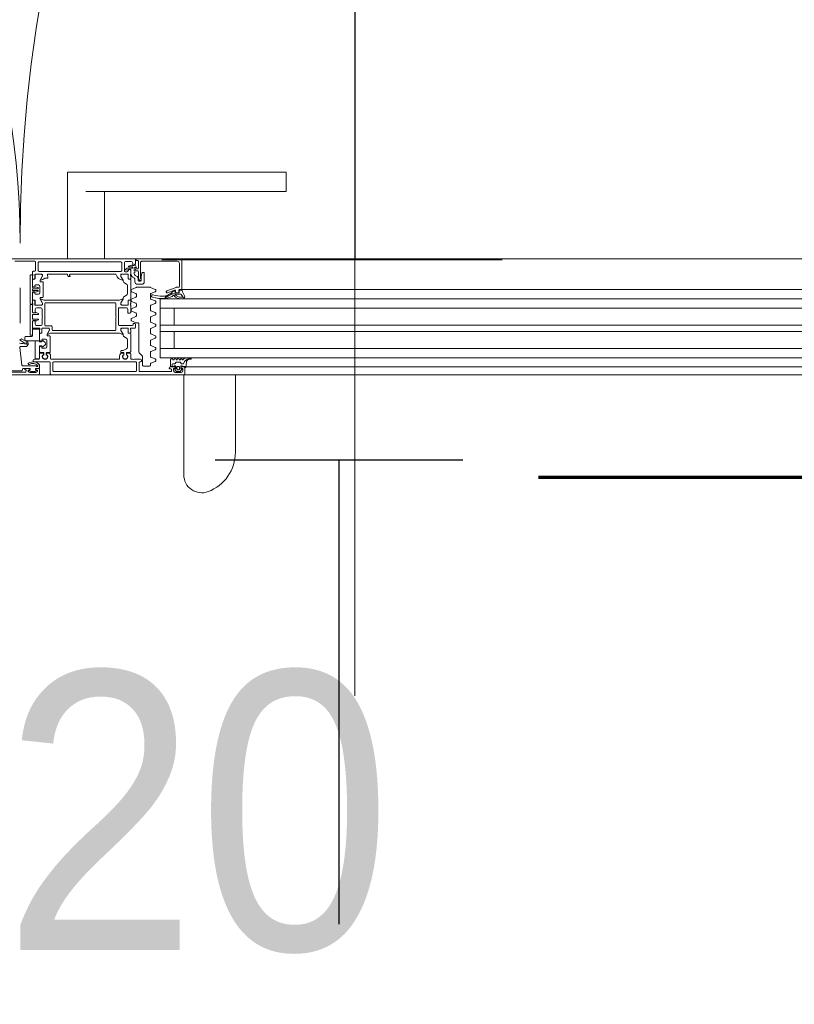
# Model space of a CAD drawing. Header units: centimetres. Extents: x -1631 to 21770, y -8842 to 3590.
# Tile 62 of 133: x 392 to 442, y 972 to 1035. Entities that reach past the tile are written whole.
import ezdxf

# ---------------------------------------------------------------- set-up
doc = ezdxf.new("R2010")
doc.units = ezdxf.units.CM
doc.linetypes.add('Dash', pattern=[60, 30, -30])
doc.linetypes.add('Długa kreska', pattern=[142.875, 95.25, -47.625])
for name, color, linetype, lineweight in [('A-DETL', 90, 'Continuous', 9), ('A-DETL-GENF', 92, 'Continuous', 9), ('A-DOOR', 31, 'Continuous', 13), ('A-DOOR-HDLN', 31, 'Dash', 9), ('A-DOOR-IDEN', 31, 'Continuous', 13), ('G-ANNO-TEXT', 231, 'Continuous', 13)]:
    doc.layers.add(name, color=color, linetype=linetype, lineweight=lineweight)
doc.styles.add('Arial', font='arial.ttf', dxfattribs={"width": 0.9, "height": 18})

# ---------------------------------------------------------------- blocks, each defined once
blk = doc.blocks.new('Schueco_FWS_ADS-75-SimplySmart_inw_Family-02 - FWS SI insert unit 90-2368450-6_piętro IV __13_80 m_ - stan projektowany')
at = {"layer": 'A-DETL-GENF'}
for p, q in [((74.6, 0.9), (-74.6, 0.9)), ((-54.5, 0.4), (7.65, 0.4)), ((-54.5, -0.2), (7.65, -0.2)), ((-54.5, -0.8), (7.65, -0.8)), ((-54.5, -1.9), (7.65, -1.9)), ((-54.5, -2.3), (7.65, -2.3)), ((-54.5, -3.4), (7.65, -3.4)), ((-54.5, -4), (7.65, -4)), ((7.65, -4.6), (-59.08, -4.6)), ((-75.5, -6.6), (75.5, -6.6))]:
    blk.add_line(p, q, dxfattribs=at)
at = {"layer": 'A-DOOR'}
for p, q in [((11.067, 0.9), (11.067, 7.373)), ((7.733, 5.916), (7.733, 0.9)), ((11.05, 0.9), (5.85, 0.9)), ((11, 0.45), (11, 0.85)), ((11.05, 0.9), (19.65, 0.9)), ((11.209, 0.581), (11.313, 0.685)), ((11.63, 0.75), (11.23, 0.75)), ((11.348, 0.7), (11.512, 0.7)), ((11.547, 0.685), (11.651, 0.581)), ((11.86, 0.65), (11.86, 0.57)), ((13.91, 0.7), (11.91, 0.7)), ((13.96, 0.12), (13.96, 0.65)), ((14.13, 0.65), (14.13, 0.12)), ((19.48, 0.7), (14.18, 0.7)), ((19.53, 0.12), (19.53, 0.65)), ((19.7, 0.85), (19.7, 0.12)), ((20.4, 0.85), (20.4, 0.55)), ((32.25, 0.9), (20.45, 0.9)), ((20.63, 0.75), (21.03, 0.75)), ((21.31, 0.73), (22.6, 0.73)), ((21.55, 0.645), (22.4, 0.645)), ((10.928, 0.4), (5.85, 0.4)), ((10.903, 0.103), (10.93, 0.41)), ((11.18, 0.4), (11.05, 0.4)), ((11.189, 0.2), (11.124, 0.2)), ((11.24, 0.53), (11.23, 0.53)), ((11.273, 0.105), (11.232, 0.175)), ((11.27, 0.37), (11.27, 0.5)), ((11.54, 0.08), (11.316, 0.08)), ((11.35, 0.53), (11.35, 0.42)), ((11.46, 0.58), (11.4, 0.58)), ((11.4, 0.37), (11.46, 0.37)), ((11.51, 0.42), (11.51, 0.53)), ((11.623, 0.175), (11.583, 0.105)), ((11.59, 0.5), (11.59, 0.37)), ((11.63, 0.53), (11.62, 0.53)), ((11.778, 0.2), (11.667, 0.2)), ((11.96, 0.4), (11.68, 0.4)), ((11.69, 0.37), (11.9, 0.37)), ((11.828, 0.37), (11.828, 0.25)), ((11.91, 0.52), (11.96, 0.52)), ((12.01, 0.47), (12.01, 0.45)), ((12.911, 0.038), (13.199, 0.157)), ((13.23, 0.203), (13.23, 0.3)), ((13.28, 0.35), (13.68, 0.35)), ((13.73, 0.3), (13.73, -0.259)), ((13.81, -0.05), (13.81, 0.02)), ((13.86, 0.07), (13.91, 0.07)), ((14.18, 0.07), (19.48, 0.07)), ((19.75, 0.07), (20.75, 0.07)), ((20.4, 0.27), (20.4, 0.45)), ((20.45, 0.5), (20.58, 0.5)), ((20.63, 0.62), (20.58, 0.62)), ((21.497, 0.32), (20.657, 0.32)), ((20.8, 0.02), (20.8, -0.05)), ((21.08, 0.62), (21.03, 0.62)), ((21.08, 0.5), (21.29, 0.5)), ((21.5, 0.55), (21.5, 0.595)), ((21.667, -0.869), (21.547, 0.275)), ((10.626, -0.158), (10.599, -0.172)), ((10.616, -0.101), (10.742, -0.076)), ((10.891, -0.18), (10.624, -0.18)), ((11.19, -0.14), (11.19, -0.1)), ((11.291, -0.09), (11.269, -0.15)), ((11.391, -0.15), (11.369, -0.09)), ((11.491, -0.09), (11.469, -0.15)), ((11.591, -0.15), (11.569, -0.09)), ((11.691, -0.09), (11.669, -0.15)), ((11.791, -0.15), (11.769, -0.09)), ((12.88, -0.002), (12.88, -0.078)), ((13.199, -0.237), (12.911, -0.118)), ((12.911, -0.712), (13.199, -0.593)), ((13.23, -0.547), (13.23, -0.283)), ((13.759, -0.329), (13.951, -0.521)), ((14.26, -0.1), (13.86, -0.1)), ((13.98, -0.591), (13.98, -2.4)), ((14.45, -0.1), (14.36, -0.1)), ((14.5, -0.45), (14.5, -0.15)), ((14.5, -1.729), (14.5, -0.61)), ((14.546, -0.561), (14.762, -0.542)), ((14.74, -0.5), (14.55, -0.5)), ((14.704, -0.37), (14.737, -0.37)), ((14.76, -0.36), (14.724, -0.36)), ((14.767, -0.403), (14.76, -0.482)), ((14.78, -0.522), (14.78, -0.38)), ((14.94, -0.38), (14.94, -0.505)), ((14.959, -0.482), (14.953, -0.403)), ((14.996, -0.36), (14.96, -0.36)), ((14.96, -0.525), (15.11, -0.525)), ((15.02, -0.5), (14.979, -0.5)), ((14.982, -0.37), (15.016, -0.37)), ((15.13, -0.545), (15.13, -0.635)), ((15.22, -0.15), (15.22, -0.3)), ((19.63, -0.1), (15.27, -0.1)), ((19.68, -0.3), (19.68, -0.15)), ((19.72, -0.545), (19.72, -1.585)), ((19.94, -0.525), (19.74, -0.525)), ((19.92, -0.5), (19.88, -0.5)), ((19.884, -0.37), (19.917, -0.37)), ((19.904, -0.36), (19.94, -0.36)), ((19.947, -0.403), (19.94, -0.482)), ((19.96, -0.38), (19.96, -0.505)), ((20.12, -0.522), (20.12, -0.38)), ((20.139, -0.482), (20.133, -0.403)), ((20.382, -0.563), (20.138, -0.542)), ((20.14, -0.36), (20.176, -0.36)), ((20.35, -0.5), (20.159, -0.5)), ((20.162, -0.37), (20.196, -0.37)), ((20.4, -0.15), (20.4, -0.45)), ((20.4, -0.846), (20.4, -0.583)), ((20.75, -0.1), (20.45, -0.1)), ((5.85, -0.8), (12.6, -0.8)), ((12.88, -0.752), (12.88, -0.828)), ((13.199, -0.987), (12.911, -0.868)), ((13.23, -1.297), (13.23, -1.033)), ((14.72, -0.869), (14.72, -1.375)), ((19.92, -1.305), (19.92, -0.905)), ((20.02, -0.805), (20.2, -0.805)), ((20.25, -0.855), (20.25, -0.93)), ((20.281, -0.954), (20.326, -0.942)), ((20.326, -1.268), (20.281, -1.256)), ((21.214, -1.123), (21.225, -1.138)), ((21.536, -1.402), (21.222, -1.249)), ((21.259, -1.154), (21.369, -1.148)), ((21.321, -0.917), (21.616, -0.924)), ((21.399, -1.157), (21.651, -1.326)), ((12.88, -1.502), (12.88, -1.578)), ((12.911, -1.462), (13.199, -1.343)), ((13.199, -1.737), (12.911, -1.618)), ((13.23, -2.047), (13.23, -1.783)), ((14.5, -2), (14.5, -1.81)), ((14.53, -1.78), (14.629, -1.78)), ((14.63, -1.779), (14.55, -1.779)), ((14.659, -1.81), (14.659, -2.08)), ((14.66, -2.049), (14.66, -1.809)), ((14.77, -1.462), (14.94, -1.56)), ((14.99, -1.647), (14.99, -1.691)), ((14.997, -1.716), (15.131, -1.949)), ((15.22, -1.78), (19.68, -1.78)), ((19.74, -1.605), (19.89, -1.605)), ((19.903, -1.716), (19.769, -1.949)), ((19.91, -1.625), (19.91, -1.691)), ((20.2, -1.405), (20.02, -1.405)), ((20.24, -2.049), (20.24, -1.809)), ((20.241, -2.08), (20.241, -1.81)), ((20.25, -1.28), (20.25, -1.355)), ((20.27, -1.779), (20.35, -1.779)), ((20.271, -1.78), (20.37, -1.78)), ((20.4, -1.729), (20.4, -1.364)), ((20.4, -1.81), (20.4, -2)), ((21, -3.59), (21, -1.7)), ((21.648, -1.377), (21.606, -1.399)), ((12.88, -2.252), (12.88, -2.328)), ((12.911, -2.212), (13.199, -2.093)), ((13.199, -2.487), (12.911, -2.368)), ((13.23, -2.797), (13.23, -2.533)), ((14.03, -2.45), (14.12, -2.45)), ((14.139, -2.454), (14.449, -2.582)), ((14.2, -2.37), (14.2, -2.15)), ((14.25, -2.1), (14.5, -2.1)), ((15.25, -2.28), (14.4, -2.28)), ((14.52, -2.072), (14.52, -2.028)), ((14.679, -2.1), (15.1, -2.1)), ((15.044, -2.099), (14.71, -2.099)), ((15.3, -3.37), (15.3, -2.33)), ((15.47, -2), (15.47, -2.8)), ((19.53, -1.95), (15.52, -1.95)), ((19.58, -2.2), (19.58, -2)), ((20, -2.25), (19.63, -2.25)), ((19.8, -2.1), (20.221, -2.1)), ((19.856, -2.099), (20.19, -2.099)), ((20.05, -3.7), (20.05, -2.3)), ((20.22, -2.38), (20.22, -2.8)), ((20.57, -2.28), (20.32, -2.28)), ((20.38, -2.028), (20.38, -2.072)), ((20.4, -2.1), (20.8, -2.1)), ((20.85, -2.15), (20.85, -2.54)), ((21.65, -2.427), (21.65, -4.726)), ((12.88, -3.002), (12.88, -3.078)), ((12.911, -2.962), (13.199, -2.843)), ((13.199, -3.237), (12.911, -3.118)), ((14.13, -2.903), (14.13, -3.043)), ((14.449, -2.738), (14.161, -2.857)), ((14.161, -3.089), (14.449, -3.209)), ((14.48, -2.628), (14.48, -2.692)), ((14.5, -3.6), (14.5, -3.13)), ((15.47, -2.9), (15.47, -3.7)), ((20.22, -2.9), (20.22, -3.32)), ((20.46, -2.667), (20.46, -2.67)), ((20.46, -3.03), (20.46, -3.033)), ((20.619, -2.574), (20.477, -2.64)), ((20.477, -3.06), (20.619, -3.126)), ((20.49, -2.7), (20.83, -2.7)), ((20.83, -3), (20.49, -3)), ((20.81, -2.6), (20.66, -2.6)), ((20.66, -3.1), (20.81, -3.1)), ((20.85, -3.16), (20.85, -3.6)), ((20.86, -2.73), (20.86, -2.97)), ((5.85, -3.4), (12.6, -3.4)), ((12.88, -3.752), (12.88, -3.828)), ((12.911, -3.712), (13.199, -3.593)), ((13.23, -3.547), (13.23, -3.283)), ((14.13, -3.53), (14.13, -3.67)), ((14.449, -3.364), (14.161, -3.484)), ((14.161, -3.716), (14.449, -3.836)), ((14.48, -3.255), (14.48, -3.318)), ((14.5, -3.89), (14.5, -3.7)), ((14.52, -3.672), (14.52, -3.628)), ((14.659, -3.62), (14.659, -3.89)), ((14.66, -3.891), (14.66, -3.651)), ((15.1, -3.6), (14.679, -3.6)), ((14.71, -3.601), (15.044, -3.601)), ((14.78, -3.42), (15.25, -3.42)), ((15.131, -3.751), (14.997, -3.984)), ((15.52, -3.75), (20, -3.75)), ((20.219, -3.751), (20.353, -3.984)), ((20.671, -3.6), (20.25, -3.6)), ((20.64, -3.601), (20.306, -3.601)), ((20.32, -3.42), (20.57, -3.42)), ((20.69, -3.891), (20.69, -3.651)), ((20.691, -3.89), (20.691, -3.62)), ((20.83, -3.628), (20.83, -3.672)), ((20.85, -3.7), (20.85, -3.89)), ((21, -5.501), (21, -3.701)), ((11.14, -4.161), (11.066, -4.031)), ((11.11, -4.108), (11.334, -4.108)), ((11.122, -4.015), (11.387, -4.015)), ((11.359, -4.419), (11.37, -4.509)), ((11.6, -4.385), (11.389, -4.385)), ((11.4, -4.55), (11.4, -4.45)), ((11.416, -4.129), (11.534, -4.193)), ((11.444, -4.03), (11.611, -4.121)), ((11.45, -4.4), (11.55, -4.4)), ((11.6, -4.45), (11.6, -4.526)), ((11.642, -4.514), (11.629, -4.411)), ((11.65, -4.155), (11.69, -4.21)), ((11.667, -4.573), (12.133, -4.403)), ((11.69, -4.329), (11.788, -4.329)), ((11.82, -4.163), (12.234, -4.021)), ((11.838, -4.315), (12.267, -4.063)), ((12.236, -4.153), (11.997, -4.297)), ((12.2, -4.45), (12.2, -4.482)), ((13.199, -3.987), (12.911, -3.868)), ((12.911, -4.462), (13.199, -4.343)), ((13.23, -4.297), (13.23, -4.033)), ((14.13, -4.157), (14.13, -4.297)), ((14.449, -3.991), (14.161, -4.111)), ((14.161, -4.343), (14.449, -4.462)), ((14.48, -3.882), (14.48, -3.945)), ((14.5, -5.229), (14.5, -3.971)), ((14.629, -3.92), (14.53, -3.92)), ((14.55, -3.921), (14.63, -3.921)), ((14.72, -4.325), (14.72, -4.875)), ((14.94, -4.14), (14.77, -4.238)), ((14.99, -4.009), (14.99, -4.053)), ((20.13, -3.92), (15.22, -3.92)), ((20.17, -4.12), (20.17, -5.08)), ((20.34, -4.1), (20.19, -4.1)), ((20.36, -4.009), (20.36, -4.08)), ((20.37, -4.8), (20.37, -4.4)), ((20.47, -4.3), (20.65, -4.3)), ((20.674, -4.429), (20.506, -4.473)), ((20.7, -4.35), (20.7, -4.425)), ((20.8, -3.921), (20.72, -3.921)), ((20.82, -3.92), (20.721, -3.92)), ((20.731, -4.449), (20.776, -4.437)), ((20.85, -4.341), (20.85, -3.971)), ((11.25, -4.6), (5.85, -4.6)), ((11.346, -4.542), (11.207, -4.569)), ((11.25, -4.6), (11.35, -4.6)), ((11.35, -4.8), (11.35, -6.28)), ((11.551, -4.75), (11.4, -4.75)), ((12.167, -4.529), (11.568, -4.747)), ((11.699, -4.54), (11.672, -4.54)), ((12.88, -4.502), (12.88, -4.578)), ((13.221, -4.746), (12.911, -4.618)), ((14.12, -4.75), (13.24, -4.75)), ((13.78, -4.95), (14.08, -4.95)), ((14.449, -4.618), (14.139, -4.746)), ((14.48, -4.508), (14.48, -4.572)), ((14.77, -4.962), (14.94, -5.06)), ((20.65, -4.9), (20.47, -4.9)), ((20.484, -4.502), (20.484, -4.516)), ((20.484, -4.686), (20.484, -4.699)), ((20.506, -4.728), (20.674, -4.773)), ((20.514, -4.546), (20.83, -4.546)), ((20.83, -4.656), (20.514, -4.656)), ((20.7, -4.775), (20.7, -4.85)), ((20.776, -4.763), (20.731, -4.751)), ((20.85, -5.229), (20.85, -4.859)), ((20.86, -4.576), (20.86, -4.626)), ((13.63, -5.68), (13.63, -5.1)), ((13.737, -5.7), (13.65, -5.7)), ((13.83, -5.28), (13.83, -5.25)), ((13.98, -5.15), (13.87, -5.15)), ((13.88, -5.2), (13.918, -5.2)), ((13.963, -5.227), (13.995, -5.289)), ((14, -5.312), (14, -5.76)), ((14.03, -5.322), (14.03, -5.2)), ((14.206, -5.523), (14.094, -5.445)), ((14.23, -5.1), (14.23, -5.249)), ((14.27, -5.71), (14.27, -5.646)), ((14.283, -5.352), (14.367, -5.41)), ((14.495, -5.656), (14.495, -5.885)), ((14.5, -5.5), (14.5, -5.31)), ((14.5, -5.85), (14.5, -5.6)), ((14.52, -5.572), (14.52, -5.528)), ((14.53, -5.28), (14.629, -5.28)), ((14.63, -5.279), (14.55, -5.279)), ((14.659, -5.31), (14.659, -5.58)), ((14.66, -5.549), (14.66, -5.309)), ((14.679, -5.6), (15.1, -5.6)), ((15.044, -5.599), (14.71, -5.599)), ((14.99, -5.147), (14.99, -5.191)), ((14.997, -5.216), (15.131, -5.449)), ((15.5, -5.6), (18.43, -5.6)), ((18.445, -5.45), (18.48, -5.45)), ((18.6, -5.57), (18.6, -5.58)), ((18.62, -5.6), (19.864, -5.6)), ((19.893, -5.564), (19.856, -5.376)), ((19.886, -5.34), (20.05, -5.34)), ((20.19, -5.1), (20.34, -5.1)), ((20.353, -5.216), (20.219, -5.449)), ((20.25, -5.6), (20.671, -5.6)), ((20.306, -5.599), (20.64, -5.599)), ((20.36, -5.12), (20.36, -5.191)), ((20.69, -5.549), (20.69, -5.309)), ((20.691, -5.58), (20.691, -5.31)), ((20.72, -5.279), (20.8, -5.279)), ((20.721, -5.28), (20.82, -5.28)), ((20.83, -5.528), (20.83, -5.572)), ((20.85, -5.31), (20.85, -5.5)), ((20.85, -5.6), (20.85, -5.74)), ((14, -6), (14, -6.43)), ((14.05, -5.81), (14.142, -5.81)), ((14.27, -6), (14.27, -5.81)), ((14.706, -5.995), (14.41, -5.995)), ((14.41, -6.075), (14.63, -6.075)), ((14.636, -6.114), (14.433, -6.184)), ((14.515, -5.905), (14.642, -5.905)), ((14.662, -5.885), (14.662, -5.878)), ((14.684, -5.858), (14.85, -5.874)), ((14.858, -5.911), (14.732, -5.988)), ((14.86, -5.76), (14.75, -5.76)), ((14.91, -6.32), (14.91, -5.81)), ((15.08, -5.82), (15.08, -6.35)), ((20.43, -5.77), (15.13, -5.77)), ((20.48, -6.35), (20.48, -5.82)), ((20.65, -5.84), (20.65, -6.38)), ((20.8, -5.79), (20.7, -5.79)), ((11.35, -6.6), (5.85, -6.6)), ((11.5, -6.43), (13.81, -6.43)), ((14.47, -6.42), (14.81, -6.42)), ((15.13, -6.4), (20.43, -6.4)), ((16.201, -6.6), (16.201, -10.95)), ((18.599, -10.95), (18.599, -6.6)), ((20.7, -6.43), (21.99, -6.43)), ((4.443, -10.95), (4.443, -12.2)), ((5.234, -10.95), (17.4, -10.95)), ((18.599, -12.2), (18.599, -10.95)), ((17.4, -12.2), (5.234, -12.2)), ((18.558, -12.2), (17.4, -12.2))]:
    blk.add_line(p, q, dxfattribs=at)
at = {"layer": 'A-DOOR', "flags": 128}
for points in [[(11.13, 0.65), (11.13, 0.5), (11.23, 0.5), (11.23, 0.45)], [(11.63, 0.45), (11.63, 0.5), (11.73, 0.5), (11.73, 0.65)], [(20.63, 0.55), (20.63, 0.6), (20.53, 0.6), (20.53, 0.65)], [(21.13, 0.65), (21.13, 0.6), (21.03, 0.6), (21.03, 0.55)], [(21.34, 0.55), (21.34, 0.58), (21.26, 0.58), (21.26, 0.68)], [(10.97, 0.45), (10.97, 0.37), (11.17, 0.37)], [(11.93, 0.34), (11.93, -0.06), (11.865, -0.16)], [(20.45, 0.5), (20.65, 0.5), (20.65, 0.6)], [(21.01, 0.6), (21.01, 0.5), (21.45, 0.5)], [(5.85, -4), (12.6, -4), (12.6, -0.2), (5.85, -0.2)], [(11.7, -0.8), (11.7, -1.9), (12.6, -1.9), (5.85, -1.9)], [(15.11, -0.655), (14.995, -0.655), (14.77, -0.782)], [(15.15, -2.05), (15.15, -1.98), (15.012, -1.741)], [(19.888, -1.741), (19.75, -1.98), (19.75, -2.05)], [(20.95, -1.65), (20.86, -1.65), (20.86, -2.55)], [(11.7, -3.4), (11.7, -2.3), (12.6, -2.3), (5.85, -2.3)], [(14.35, -2.33), (14.35, -2.42), (14.25, -2.42)], [(20.8, -2.59), (20.67, -2.59), (20.67, -2.38)], [(14.55, -3.08), (14.68, -3.08), (14.68, -3.32)], [(20.67, -3.32), (20.67, -3.11), (20.8, -3.11)], [(20.86, -3.15), (20.86, -3.64), (20.95, -3.64)], [(15.012, -3.959), (15.15, -3.72), (15.15, -3.65)], [(20.2, -3.65), (20.2, -3.72), (20.338, -3.959)], [(20.95, -3.651), (20.86, -3.651), (20.86, -4.431)], [(11.589, -4.241), (11.627, -4.303), (11.291, -4.303)], [(20.83, -4.461), (20.7, -4.461), (20.699, -4.444), (20.7, -4.461)], [(14.05, -6.48), (14.15, -6.48), (14.15, -6.6), (11.2, -6.6), (11.2, -4.65)], [(20.7, -4.741), (20.699, -4.757), (20.7, -4.751), (20.83, -4.741)], [(20.86, -4.771), (20.86, -5.551), (20.95, -5.551)], [(13.82, -5.2), (13.82, -5.45), (13.787, -5.658)], [(13.86, -6.38), (13.86, -5.3), (13.85, -5.3)], [(15.15, -5.55), (15.15, -5.48), (15.012, -5.241)], [(18.45, -5.58), (18.45, -5.518), (18.431, -5.491), (18.425, -5.47)], [(20.338, -5.241), (20.2, -5.48), (20.2, -5.55)], [(14.16, -5.821), (14.198, -5.896), (14.2, -5.95), (14.05, -5.95)], [(14.212, -6.206), (14.13, -6.02), (14.25, -6.02)], [(22.85, -6.6), (14.2, -6.6), (14.2, -6.26), (14.31, -6.15), (14.37, -6.15), (14.37, -6.32)], [(14.365, -6.15), (14.3, -6.15), (14.246, -6.212)], [(14.65, -5.86), (14.65, -5.9), (14.55, -5.9)], [(4.459, -10.95), (4.443, -10.95), (4.459, -10.95), (4.503, -10.95), (4.577, -10.95), (4.675, -10.95), (4.795, -10.95), (4.931, -10.95), (5.08, -10.95), (5.234, -10.95)], [(5.234, -12.2), (5.08, -12.2), (4.931, -12.2), (4.795, -12.2), (4.675, -12.2), (4.577, -12.2), (4.503, -12.2), (4.459, -12.2), (4.443, -12.2), (4.459, -12.2)]]:
    blk.add_lwpolyline(points, dxfattribs=at)
for points in [[(20.234, -0.916), (20.25, -0.975), (20.41, -0.975), (20.41, -0.17), (20.41, -0.975), (20.25, -0.975)], [(20.46, -0.12), (20.62, -0.12)], [(20.67, -0.17), (20.67, -1.27)], [(20.034, -1.028), (20.186, -0.901)], [(20.186, -1.309), (20.034, -1.182)], [(20.68, -1.3), (20.41, -1.3), (20.41, -1.235), (20.25, -1.235), (20.234, -1.294), (20.25, -1.235), (20.41, -1.235), (20.41, -1.3)], [(21.3, -1.3), (20.41, -1.3), (20.41, -2), (20.41, -1.3)], [(20.85, -2), (20.85, -1.61)], [(20.9, -1.56), (21.3, -1.56)], [(21.35, -1.51), (21.35, -1.35)], [(20.46, -2.05), (20.8, -2.05)]]:
    blk.add_lwpolyline(points, close=True, dxfattribs=at)
at = {"layer": 'A-DOOR'}
for centre, radius, start, end in [((10.451, 5.916), 2.718, 110.5428, 180), ((9.905, 7.373), 1.162, 360, 110.5428), ((9.905, 7.373), 1.162, 82.9071, 110.5428), ((9.905, 7.373), 1.162, 13.81785, 41.45355), ((11.05, 0.85), 0.05, 90, 180), ((11.23, 0.65), 0.1, 90, 180), ((11.348, 0.65), 0.05, 90, 135.02016), ((11.512, 0.65), 0.05, 44.9723, 90), ((11.63, 0.65), 0.1, 360, 90), ((11.91, 0.65), 0.05, 90, 180), ((13.91, 0.65), 0.05, 360, 90), ((14.18, 0.65), 0.05, 90, 180), ((19.48, 0.65), 0.05, 360, 90), ((19.65, 0.85), 0.05, 360, 90), ((20.45, 0.85), 0.05, 90, 180), ((20.63, 0.65), 0.1, 90, 180), ((20.58, 0.64), 0.02, 108.18055, 270), ((20.83, -0.121), 0.821, 71.81945, 108.18055), ((21.03, 0.65), 0.1, 360, 90), ((21.08, 0.64), 0.02, 270, 71.81945), ((21.31, 0.68), 0.05, 90, 180), ((21.55, 0.595), 0.05, 90, 180), ((10.703, 0.244), 0.381, 271.89948, 347.34011), ((10.704, 0.12), 0.2, 281.0025, 354.99179), ((10.97, 0.41), 0.04, 90.00008, 179.99936), ((11.05, 0.45), 0.05, 180, 270), ((11.124, 0.15), 0.05, 90, 167.87339), ((11.22, 0.37), 0.05, 180, 360), ((11.18, 0.45), 0.05, 270, 360), ((11.189, 0.15), 0.05, 30, 90), ((11.23, 0.56), 0.03, 135.00341, 269.99452), ((11.24, 0.5), 0.03, 360, 90), ((11.316, 0.13), 0.05, 210, 270), ((11.4, 0.53), 0.05, 89.99786, 180.00214), ((11.4, 0.42), 0.05, 179.99888, 270.00112), ((11.46, 0.53), 0.05, 359.99786, 90.00214), ((11.46, 0.42), 0.05, 269.99888, 0.00112), ((11.54, 0.13), 0.05, 270, 330), ((11.62, 0.5), 0.03, 90, 180), ((11.64, 0.37), 0.05, 179.99936, 359.99936), ((11.667, 0.15), 0.05, 90, 150), ((11.63, 0.56), 0.03, 269.99995, 45.00193), ((11.68, 0.45), 0.05, 180, 270), ((11.778, 0.25), 0.05, 270, 360), ((11.91, 0.57), 0.05, 180, 270), ((11.9, 0.34), 0.03, 0, 90), ((11.96, 0.47), 0.05, 360, 90), ((11.96, 0.45), 0.05, 270, 360), ((12.93, -0.008), 0.05, 112.5, 172.85476), ((13.18, 0.203), 0.05, 292.5, 360), ((13.28, 0.3), 0.05, 90, 180), ((13.68, 0.3), 0.05, 0, 90), ((13.86, 0.02), 0.05, 90, 180), ((13.91, 0.12), 0.05, 270, 360), ((14.18, 0.12), 0.05, 180, 270), ((19.48, 0.12), 0.05, 270, 360), ((19.75, 0.12), 0.05, 180, 270), ((20.45, 0.55), 0.05, 180, 270), ((20.45, 0.45), 0.05, 90, 180), ((20.815, 0.6), 0.53, 218.50538, 303.56001), ((20.535, 0.32), 0.0341, 161.96421, 225.0141), ((20.55, 0.315), 0.05, 44.427, 161.96421), ((20.815, 0.6), 0.43, 225.0141, 303.56001), ((20.58, 0.55), 0.05, 270, 360), ((20.657, 0.42), 0.1, 224.427, 270), ((20.63, 0.6), 0.02, 360, 90), ((20.75, 0.02), 0.05, 0, 90), ((21.03, 0.6), 0.02, 90, 180), ((21.08, 0.55), 0.05, 180, 270), ((21.08, 0.2), 0.05, 303.56001, 123.56001), ((21.29, 0.55), 0.05, 270, 360), ((21.45, 0.55), 0.05, 270, 0), ((21.497, 0.27), 0.05, 6, 90), ((10.623, -0.14), 0.04, 101.01056, 270.08089), ((10.749, -0.478), 0.343, 95.60113, 111.05367), ((10.891, 0.12), 0.3, 269.99867, 319.68018), ((11.15, -0.1), 0.04, 360, 139.67921), ((11.23, -0.14), 0.04, 179.99978, 345.00028), ((11.33, -0.1), 0.04, 15.00018, 164.99982), ((11.43, -0.14), 0.04, 194.99956, 345.00044), ((11.53, -0.1), 0.04, 15.00017, 164.99983), ((11.63, -0.14), 0.04, 194.99956, 345.00044), ((11.73, -0.1), 0.04, 15.00018, 164.99982), ((11.83, -0.14), 0.04, 194.99947, 330.00033), ((12.93, -0.072), 0.05, 187.14524, 247.5), ((13.18, -0.283), 0.05, 0, 67.5), ((13.18, -0.547), 0.05, 292.5, 360), ((13.83, -0.259), 0.1, 180, 225), ((13.86, -0.05), 0.05, 180, 270), ((13.88, -0.591), 0.1, 0, 45), ((14.31, -0.153), 0.0725, 46.39718, 133.60282), ((14.45, -0.15), 0.05, 360, 90), ((14.55, -0.45), 0.05, 180, 270), ((14.55, -0.61), 0.05, 95, 180), ((14.86, -0.28), 0.18, 330, 210), ((14.86, -0.275), 0.16, 327.91005, 212.08995), ((14.737, -0.4), 0.03, 355, 90), ((14.74, -0.48), 0.02, 270, 355), ((14.76, -0.38), 0.02, 360, 90), ((14.76, -0.522), 0.02, 275, 360), ((14.96, -0.38), 0.02, 90, 180), ((14.96, -0.505), 0.02, 180, 270), ((14.982, -0.4), 0.03, 90, 185), ((14.979, -0.48), 0.02, 185, 270), ((15.02, -0.3), 0.2, 270, 360), ((15.11, -0.545), 0.02, 360, 90), ((15.11, -0.635), 0.02, 270, 360), ((15.27, -0.15), 0.05, 90, 180), ((19.63, -0.15), 0.05, 0, 90), ((19.88, -0.3), 0.2, 180, 270), ((19.74, -0.545), 0.02, 90, 180), ((20.04, -0.28), 0.18, 330, 210), ((20.04, -0.275), 0.16, 327.91535, 212.08465), ((19.917, -0.4), 0.03, 355, 90), ((19.92, -0.48), 0.02, 270, 355), ((19.94, -0.38), 0.02, 360, 90), ((19.94, -0.505), 0.02, 270, 0), ((20.14, -0.38), 0.02, 90, 180), ((20.14, -0.522), 0.02, 180, 265), ((20.162, -0.4), 0.03, 90, 185), ((20.159, -0.48), 0.02, 185, 270), ((20.35, -0.45), 0.05, 270, 360), ((20.38, -0.583), 0.02, 360, 85), ((20.45, -0.15), 0.05, 90, 180), ((20.46, -0.17), 0.05, 90, 180), ((20.46, -0.17), 0.05, 90, 180), ((20.62, -0.17), 0.05, 0, 90), ((20.62, -0.17), 0.05, 0, 90), ((20.75, -0.05), 0.05, 270, 360), ((12.93, -0.758), 0.05, 112.5, 172.85476), ((12.93, -0.822), 0.05, 187.14524, 247.5), ((13.18, -1.033), 0.05, 0, 67.5), ((14.82, -0.869), 0.1, 120, 180), ((14.995, -0.675), 0.02, 90, 120), ((20.02, -0.905), 0.1, 90, 180), ((20.098, -1.105), 0.1, 130, 230), ((20.098, -1.105), 0.1, 130, 230), ((20.205, -0.924), 0.03, 15, 130), ((20.205, -0.924), 0.03, 15, 130), ((20.2, -0.855), 0.05, 360, 90), ((20.275, -0.93), 0.025, 180, 285), ((20.275, -1.28), 0.025, 75, 180), ((20.3, -0.846), 0.1, 285, 360), ((20.3, -1.364), 0.1, 360, 75), ((20.72, -1.27), 0.05, 180, 216.8699), ((20.72, -1.27), 0.05, 180, 216.8699), ((21.317, -1.102), 0.185, 88.60815, 187.06664), ((21.292, -1.105), 0.16, 187.06664, 244), ((21.242, -1.102), 0.035, 76.46904, 217), ((21.257, -1.114), 0.04, 217, 273), ((21.835, 1.362), 2.5, 256.46904, 266.78372), ((21.371, -1.198), 0.05, 56, 93), ((21.617, -0.874), 0.05, 268.60815, 6), ((12.93, -1.508), 0.05, 112.5, 172.85476), ((12.93, -1.572), 0.05, 187.14524, 247.5), ((13.18, -1.297), 0.05, 292.5, 360), ((13.18, -1.783), 0.05, 0, 67.5), ((14.55, -1.729), 0.05, 180, 270), ((14.53, -1.81), 0.03, 90, 180), ((14.629, -1.81), 0.03, 360, 90), ((14.63, -1.809), 0.03, 360, 90), ((14.82, -1.375), 0.1, 180, 240), ((14.89, -1.647), 0.1, 360, 60), ((15.04, -1.691), 0.05, 180, 210), ((15.024, -1.734), 0.0138, 84.67141, 210), ((14.979, -2.218), 0.5, 61.13954, 84.67141), ((19.921, -2.218), 0.5, 95.32859, 118.86046), ((19.74, -1.585), 0.02, 180, 270), ((19.876, -1.734), 0.0138, 330, 95.32859), ((19.89, -1.625), 0.02, 0, 90), ((19.86, -1.691), 0.05, 330, 360), ((20.02, -1.305), 0.1, 180, 270), ((20.205, -1.286), 0.03, 230, 345), ((20.205, -1.286), 0.03, 230, 345), ((20.2, -1.355), 0.05, 270, 360), ((20.27, -1.809), 0.03, 90, 180), ((20.271, -1.81), 0.03, 90, 180), ((20.35, -1.729), 0.05, 270, 0), ((20.37, -1.81), 0.03, 360, 90), ((20.9, -1.61), 0.05, 90, 180), ((20.9, -1.61), 0.05, 90, 180), ((20.95, -1.7), 0.05, 360, 90), ((21.3, -1.35), 0.05, 360, 90), ((21.3, -1.35), 0.05, 360, 90), ((21.3, -1.51), 0.05, 270, 360), ((21.3, -1.51), 0.05, 270, 360), ((21.568, -1.329), 0.08, 246, 298), ((21.634, -1.351), 0.03, 298, 56), ((12.93, -2.258), 0.05, 112.5, 172.85476), ((12.93, -2.322), 0.05, 187.14524, 247.5), ((13.18, -2.047), 0.05, 292.5, 0), ((13.18, -2.533), 0.05, 0, 67.5), ((14.03, -2.4), 0.05, 180, 270), ((14.12, -2.5), 0.05, 67.5, 90), ((14.25, -2.15), 0.05, 90, 180), ((14.25, -2.37), 0.05, 180, 270), ((14.4, -2.33), 0.05, 90, 180), ((14.49, -2.028), 0.03, 360, 70.52878), ((14.49, -2.072), 0.03, 289.47122, 360), ((14.679, -2.08), 0.02, 180, 270), ((14.71, -2.049), 0.05, 180, 270), ((15.044, -1.999), 0.1, 270, 30), ((15.1, -2.05), 0.05, 270, 0), ((15.25, -2.33), 0.05, 0, 90), ((15.52, -2), 0.05, 90, 180), ((19.53, -2), 0.05, 0, 90), ((19.63, -2.2), 0.05, 180, 270), ((19.8, -2.05), 0.05, 180, 270), ((19.856, -1.999), 0.1, 150, 270), ((20, -2.3), 0.05, 0, 90), ((20.19, -2.049), 0.05, 270, 360), ((20.32, -2.38), 0.1, 90, 180), ((20.221, -2.08), 0.02, 270, 0), ((20.41, -2.028), 0.03, 109.47122, 180), ((20.41, -2.072), 0.03, 180, 250.52878), ((20.46, -2), 0.05, 180, 270), ((20.46, -2), 0.05, 180, 270), ((20.57, -2.38), 0.1, 360, 90), ((20.8, -2), 0.05, 270, 0), ((20.8, -2), 0.05, 270, 360), ((20.8, -2.15), 0.05, 0, 90), ((20.8, -2.54), 0.05, 270, 360), ((12.93, -3.008), 0.05, 112.5, 172.85476), ((12.93, -3.072), 0.05, 187.14524, 247.5), ((13.18, -2.797), 0.05, 292.5, 0), ((14.18, -2.903), 0.05, 112.5, 180), ((14.18, -3.043), 0.05, 180, 247.5), ((14.43, -2.628), 0.05, 0, 67.5), ((14.43, -2.692), 0.05, 292.5, 0), ((14.55, -3.13), 0.05, 90, 180), ((15.522, -2.85), 0.0725, 136.39718, 223.60282), ((20.272, -2.85), 0.0725, 136.39718, 223.60282), ((20.49, -2.667), 0.03, 115, 180), ((20.49, -2.67), 0.03, 180, 270), ((20.49, -3.03), 0.03, 90, 180), ((20.49, -3.033), 0.03, 180, 245), ((20.632, -2.601), 0.03, 21.71176, 115), ((20.632, -3.099), 0.03, 245, 338.28824), ((20.8, -3.16), 0.05, 0, 90), ((20.81, -2.55), 0.05, 270, 360), ((20.81, -3.15), 0.05, 0, 90), ((20.83, -2.73), 0.03, 0, 90), ((20.83, -2.97), 0.03, 270, 360), ((12.93, -3.758), 0.05, 112.5, 172.85476), ((13.18, -3.283), 0.05, 0, 67.5), ((13.18, -3.547), 0.05, 292.5, 0), ((14.18, -3.53), 0.05, 112.5, 180), ((14.18, -3.67), 0.05, 180, 247.5), ((14.43, -3.255), 0.05, 0, 67.5), ((14.43, -3.318), 0.05, 292.5, 0), ((14.49, -3.628), 0.03, 0, 70.52878), ((14.49, -3.672), 0.03, 289.47122, 360), ((14.679, -3.62), 0.02, 90, 180), ((14.71, -3.651), 0.05, 90, 180), ((14.78, -3.32), 0.1, 180, 270), ((15.044, -3.701), 0.1, 330, 90), ((15.1, -3.65), 0.05, 0, 90), ((15.25, -3.37), 0.05, 270, 0), ((15.52, -3.7), 0.05, 180, 270), ((20, -3.7), 0.05, 270, 360), ((20.25, -3.65), 0.05, 90, 180), ((20.306, -3.701), 0.1, 90, 210), ((20.32, -3.32), 0.1, 180, 270), ((20.57, -3.32), 0.1, 270, 360), ((20.64, -3.651), 0.05, 360, 90), ((20.671, -3.62), 0.02, 0, 90), ((20.86, -3.628), 0.03, 109.47122, 180), ((20.86, -3.672), 0.03, 180, 250.52878), ((20.95, -3.59), 0.05, 270, 360), ((20.95, -3.701), 0.05, 0, 90), ((11.127, -4.135), 0.12, 91.99234, 214.05102), ((10.24, -4.734), 0.95, 11.42681, 34.05102), ((11.175, -4.141), 0.04, 209.6254, 225.03606), ((9.863, -5.398), 1.777, 39.13554, 43.72657), ((11.291, -4.243), 0.06, 213.30213, 270), ((11.334, -4.278), 0.17, 61.46341, 90.07281), ((11.389, -4.415), 0.03, 90, 187.20768), ((11.387, -4.135), 0.12, 61.36663, 90.00389), ((11.45, -4.45), 0.05, 90, 180), ((11.453, -4.342), 0.17, 36.46341, 61.46341), ((11.55, -4.45), 0.05, 0, 90), ((11.6, -4.415), 0.03, 7.05644, 90), ((11.553, -4.226), 0.12, 36.36663, 61.36663), ((11.684, -4.253), 0.0764, 209.93292, 274.26445), ((11.731, -4.18), 0.05, 216.36663, 333.04437), ((12.591, -5.282), 1.15, 117.16974, 139.15177), ((11.846, -4.239), 0.08, 109.01012, 153.04437), ((11.788, -4.229), 0.1, 270, 300.38356), ((12.422, -4.975), 0.8, 88.47136, 116.38612), ((12.15, -4.45), 0.05, 0, 110), ((12.26, -4.097), 0.08, 92.11057, 109.01012), ((12.197, -4.089), 0.075, 301.1063, 20.01494), ((12.367, -7.009), 2.994, 75.77229, 92.11829), ((12.368, -7.009), 2.834, 75.78562, 88.47774), ((12.93, -3.822), 0.05, 187.14524, 247.5), ((13.085, -4.184), 0.08, 254.69903, 76.52965), ((13.18, -4.033), 0.05, 0, 67.5), ((13.18, -4.297), 0.05, 292.5, 0), ((14.18, -4.157), 0.05, 112.5, 180), ((14.18, -4.297), 0.05, 180, 247.5), ((14.43, -3.882), 0.05, 0, 67.5), ((14.43, -3.945), 0.05, 292.5, 0), ((14.53, -3.89), 0.03, 180, 270), ((14.55, -3.971), 0.05, 90, 180), ((14.629, -3.89), 0.03, 270, 0), ((14.63, -3.891), 0.03, 270, 0), ((14.82, -4.325), 0.1, 120, 180), ((14.89, -4.053), 0.1, 300, 0), ((15.04, -4.009), 0.05, 150, 180), ((15.024, -3.966), 0.0138, 150, 275.32859), ((14.979, -3.482), 0.5, 275.32859, 298.86046), ((20.371, -3.482), 0.5, 241.13954, 264.67141), ((20.19, -4.12), 0.02, 90, 180), ((20.326, -3.966), 0.0138, 264.67141, 30), ((20.34, -4.08), 0.02, 270, 0), ((20.31, -4.009), 0.05, 0, 30), ((20.47, -4.4), 0.1, 90, 180), ((20.65, -4.35), 0.05, 0, 90), ((20.679, -4.448), 0.02, 10, 105), ((20.72, -3.891), 0.03, 180, 270), ((20.721, -3.89), 0.03, 180, 270), ((20.725, -4.425), 0.025, 180, 285), ((20.75, -4.341), 0.1, 285, 0), ((20.8, -3.971), 0.05, 0, 90), ((20.82, -3.89), 0.03, 270, 0), ((20.83, -4.431), 0.03, 270, 0), ((11.201, -4.54), 0.03, 191.42681, 282.35649), ((11.25, -4.65), 0.05, 90, 180), ((11.341, -4.513), 0.03, 280.99409, 8.11799), ((11.35, -4.55), 0.05, 270, 0), ((11.4, -4.8), 0.05, 90, 180), ((11.551, -4.7), 0.05, 270, 290), ((11.65, -4.526), 0.05, 180, 290), ((11.672, -4.51), 0.03, 187.05644, 270), ((11.699, -4.51), 0.03, 270, 319.15177), ((12.15, -4.482), 0.05, 290, 360), ((12.93, -4.508), 0.05, 112.5, 172.85476), ((12.93, -4.572), 0.05, 187.14524, 247.5), ((13.24, -4.7), 0.05, 247.5, 270), ((13.78, -5.1), 0.15, 90, 180), ((14.08, -5.1), 0.15, 360, 90), ((14.12, -4.7), 0.05, 270, 292.5), ((14.43, -4.508), 0.05, 0, 67.5), ((14.43, -4.572), 0.05, 292.5, 0), ((14.82, -4.875), 0.1, 180, 240), ((14.89, -5.147), 0.1, 0, 60), ((20.19, -5.08), 0.02, 180, 270), ((20.47, -4.8), 0.1, 180, 270), ((20.514, -4.502), 0.03, 105, 180), ((20.514, -4.516), 0.03, 180, 270), ((20.514, -4.686), 0.03, 90, 180), ((20.514, -4.699), 0.03, 180, 255), ((20.65, -4.85), 0.05, 270, 0), ((20.679, -4.753), 0.02, 255, 350), ((20.725, -4.775), 0.025, 75, 180), ((20.75, -4.859), 0.1, 360, 75), ((20.83, -4.576), 0.03, 0, 90), ((20.83, -4.626), 0.03, 270, 0), ((20.83, -4.771), 0.03, 0, 90), ((13.65, -5.68), 0.02, 180, 270), ((13.737, -5.65), 0.05, 270, 350.90972), ((13.87, -5.2), 0.05, 90, 180), ((13.88, -5.25), 0.05, 90, 180), ((13.85, -5.28), 0.02, 180, 270), ((13.918, -5.25), 0.05, 27, 90), ((13.98, -5.2), 0.05, 0, 90), ((13.95, -5.312), 0.05, 0, 27), ((14.18, -5.322), 0.15, 180, 235), ((14.12, -5.646), 0.15, 360, 55), ((14.27, -5.76), 0.05, 90, 270), ((14.355, -5.249), 0.125, 180, 235), ((14.195, -5.656), 0.3, 360, 55), ((14.55, -5.229), 0.05, 180, 270), ((14.53, -5.31), 0.03, 90, 180), ((14.49, -5.528), 0.03, 0, 70.52878), ((14.49, -5.572), 0.03, 289.47122, 0), ((14.629, -5.31), 0.03, 0, 90), ((14.63, -5.309), 0.03, 360, 90), ((14.679, -5.58), 0.02, 180, 270), ((14.71, -5.549), 0.05, 180, 270), ((15.04, -5.191), 0.05, 180, 210), ((15.024, -5.234), 0.0138, 84.37742, 210), ((14.976, -5.718), 0.5, 17.74842, 84.37742), ((15.044, -5.499), 0.1, 270, 30), ((15.1, -5.55), 0.05, 270, 0), ((15.5, -5.55), 0.05, 197.74842, 270), ((18.445, -5.47), 0.02, 90, 180), ((18.445, -5.477), 0.02, 180, 225), ((18.43, -5.58), 0.02, 270, 0), ((18.43, -5.518), 0.02, 360, 45), ((18.48, -5.57), 0.12, 360, 90), ((18.62, -5.58), 0.02, 180, 270), ((19.886, -5.37), 0.03, 90, 191), ((19.864, -5.57), 0.03, 270, 11), ((20.378, -5.717), 0.5, 96.14068, 131.02522), ((20.25, -5.55), 0.05, 180, 270), ((20.306, -5.499), 0.1, 150, 270), ((20.326, -5.234), 0.0138, 330, 96.14068), ((20.34, -5.12), 0.02, 0, 90), ((20.31, -5.191), 0.05, 330, 0), ((20.64, -5.549), 0.05, 270, 0), ((20.671, -5.58), 0.02, 270, 0), ((20.72, -5.309), 0.03, 90, 180), ((20.721, -5.31), 0.03, 90, 180), ((20.8, -5.229), 0.05, 270, 0), ((20.82, -5.31), 0.03, 0, 90), ((20.86, -5.528), 0.03, 109.47122, 180), ((20.86, -5.572), 0.03, 180, 250.52878), ((20.95, -5.501), 0.05, 270, 0), ((11.5, -6.28), 0.15, 180, 270), ((14.05, -5.76), 0.05, 180, 270), ((14.05, -6), 0.05, 90, 180), ((14.142, -5.83), 0.02, 27, 90), ((14.18, -5.905), 0.02, 0, 27), ((14.231, -6.198), 0.02, 203.83874, 318.57633), ((14.25, -6), 0.02, 270, 0), ((14.365, -6.17), 0.02, 23.81736, 90), ((14.41, -6.035), 0.04, 90, 270), ((14.47, -6.32), 0.1, 180, 270), ((14.42, -6.146), 0.04, 203.81736, 288.90458), ((14.515, -5.885), 0.02, 180, 270), ((14.55, -5.85), 0.05, 180, 270), ((14.63, -6.095), 0.02, 288.90458, 90), ((14.642, -5.885), 0.02, 270, 0), ((14.75, -5.86), 0.1, 90, 180), ((14.682, -5.878), 0.02, 84.5, 180), ((14.706, -5.945), 0.05, 270, 301.18497), ((14.81, -6.32), 0.1, 270, 0), ((14.848, -5.894), 0.02, 301.18497, 84.5), ((14.86, -5.81), 0.05, 0, 90), ((15.13, -5.82), 0.05, 90, 180), ((15.13, -6.35), 0.05, 180, 270), ((20.43, -5.82), 0.05, 0, 90), ((20.43, -6.35), 0.05, 270, 0), ((20.7, -5.84), 0.05, 90, 180), ((20.8, -5.74), 0.05, 270, 0), ((13.81, -6.38), 0.05, 270, 0), ((14.05, -6.43), 0.05, 180, 270), ((20.7, -6.38), 0.05, 180, 270)]:
    blk.add_arc(centre, radius, start, end, dxfattribs=at)
at = {"layer": 'A-DOOR-HDLN'}
for centre, radius, start, end in [((-72.3, -7.6), 93.95, 270, 0), ((72.3, -7.6), 50.65, 180, 270)]:
    blk.add_arc(centre, radius, start, end, dxfattribs=at)
blk = doc.blocks.new('etykieta drzwi wymiar i kategoria - Aluprof Curtain Door - etykieta drzwi 1S góra-2374516-6_piętro IV __13_80 m_ - stan projektowany')
at = {"layer": 'A-DOOR-IDEN'}
blk.add_line((0, 0), (0, -0.59844), dxfattribs=at)

msp = doc.modelspace()

# ---------------------------------------------------------------- linework, layer by layer
at = {"layer": 'A-DETL', "linetype": 'Dash', "lineweight": 25}
for p, q in [((423.389, 1019.9), (401.389, 1019.9)), ((420.842, 1006.951), (404.842, 1006.951))]:
    msp.add_line(p, q, dxfattribs=at)
at = {"layer": 'A-DETL', "linetype": 'Długa kreska', "lineweight": 70}
msp.add_line((1235.377, 1005.826), (294.377, 1005.826), dxfattribs=at)
at = {"layer": 'A-DETL', "linetype": 'Dash', "lineweight": 25}
for points, knots in [([(-555.623, 1472.575), (-478.908, 1472.575), (-450.623, 1472.575), (-439.123, 1472.575), (-439.123, 1461.075), (-439.123, 1432.79), (-439.123, 1329.11), (-439.123, 1326.281), (-439.123, 1289.326), (-402.167, 1289.326), (-399.339, 1289.326), (54.377, 1289.326), (347.204, 1289.326), (391.666, 1289.326), (413.877, 1267.114), (413.877, 1211.148), (413.877, 1019.9)], [0, 0, 0, 0, 1.274059, 1.834911, 2.395763, 3.964714, 5.438832, 7.007784, 7.847024, 8.686264, 14.083246, 22.278473, 30.929004, 34.961158, 36.402966, 39.45005, 39.45005, 39.45005, 39.45005]), ([(412.842, 1006.951), (412.842, 497.964), (412.842, 435.326), (370.988, 410.917), (291.377, 409.326)], [0, 0, 0, 0, 6.781245, 8.866954, 8.866954, 8.866954, 8.866954])]:
    msp.add_open_spline(points, degree=3, knots=knots, dxfattribs=at)

# ---------------------------------------------------------------- block references
at = {"layer": 'A-DOOR', "rotation": 180}
msp.add_blockref('Schueco_FWS_ADS-75-SimplySmart_inw_Family-02 - FWS SI insert unit 90-2368450-6_piętro IV __13_80 m_ - stan projektowany', (413.877, 1013.376), dxfattribs=at)
at = {"layer": 'A-DOOR-IDEN', "xscale": 99.99999999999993, "yscale": 99.99999999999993, "zscale": 99.99999999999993}
msp.add_blockref('etykieta drzwi wymiar i kategoria - Aluprof Curtain Door - etykieta drzwi 1S góra-2374516-6_piętro IV __13_80 m_ - stan projektowany', (413.877, 1051.568), dxfattribs=at)

# ---------------------------------------------------------------- texts
at = {"layer": 'G-ANNO-TEXT', "color": 1, "insert": (357.139, 993.29), "char_height": 18, "width": 58.9032, "attachment_point": 1, "line_spacing_factor": 0.936439, "style": 'Arial'}
msp.add_mtext('\\pt114.3,228.6,342.9,457.2,571.5,685.8,800.1,914.4,1028.7,1143,1257.3,1371.6,1485.9,1600.2,1714.5,1828.8,1943.1,2057.4,2171.7,2286,2400.3,2514.6,2628.9,2743.2,2857.5,2971.8,3086.1,3200.4,3314.7,3429,3543.3,3657.6;EI120', dxfattribs=at)

doc.saveas('drawing.dxf')
